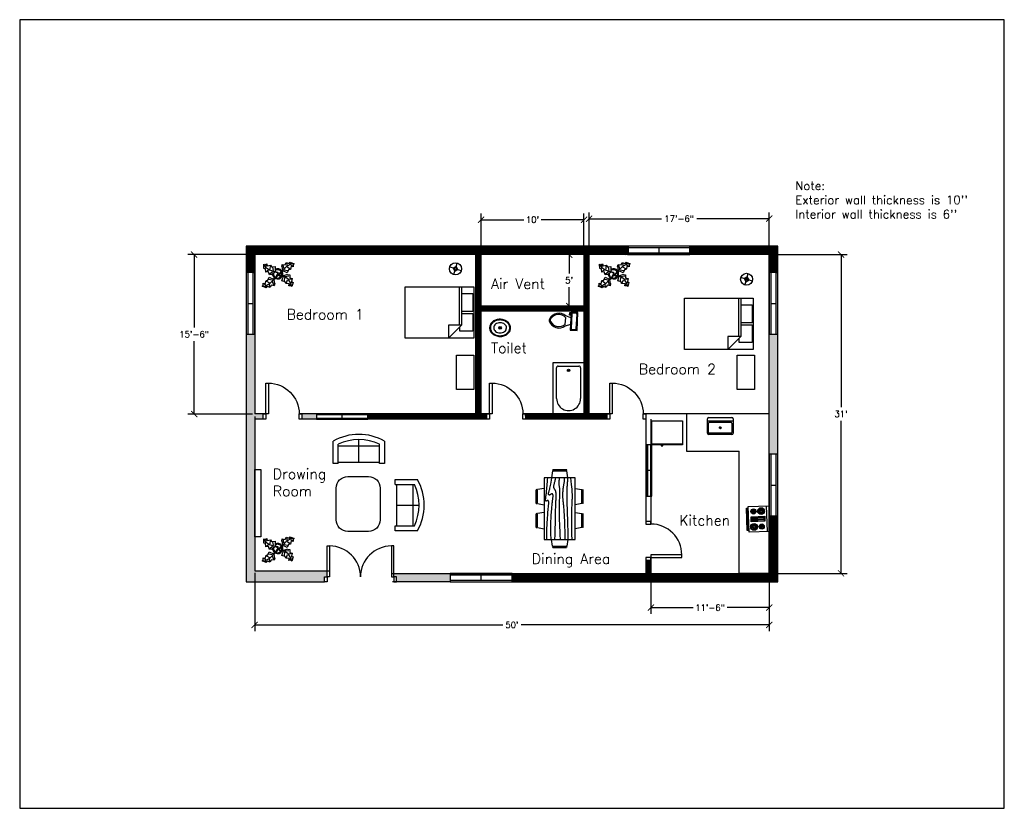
# Model space of a CAD drawing. Header units: inches. Extents: x -266 to 883, y -257 to 663.
import ezdxf

# ---------------------------------------------------------------- set-up
doc = ezdxf.new("R2010")
doc.units = ezdxf.units.IN
doc.header["$MEASUREMENT"] = 0
for name, color, linetype in [('Blocks', 4, 'Continuous'), ('Dim', 11, 'Continuous'), ('Door', 6, 'Continuous'), ('Hatches', 3, 'Continuous'), ('Text', 2, 'Continuous'), ('Window', 30, 'Continuous')]:
    doc.layers.add(name, color=color, linetype=linetype)
doc.styles.get("Standard").update_dxf_attribs({"font": 'simplex.shx'})
doc.dimstyles.new('Dim', dxfattribs={"dimscale": 40, "dimtxt": 0.18, "dimasz": 0.18, "dimexe": 0.18, "dimexo": 0.0625, "dimgap": 0.09, "dimtad": 0, "dimtih": 1, "dimtoh": 1, "dimdec": 4, "dimzin": 0, "dimdsep": 46, "dimlunit": 4, "dimtxsty": 'Standard', "dimblk": 'ARCHTICK', "dimcen": 0.09, "dimadec": 0, "dimazin": 0, "dimtfac": 1, "dimtdec": 4, "dimtofl": 0, "dimtmove": 0, "dimatfit": 3, "dimfxl": 1, "dimtolj": 1, "dimtzin": 0, "dimarcsym": 0})

# ---------------------------------------------------------------- blocks, each defined once
blk = doc.blocks.new('Door 1')
at = {"layer": 'Door'}
for points in [[(-6, 6), (-3, 6), (-3, 42), (-6, 42)], [(-45, 0), (-42, 0), (-42, 6), (-45, 6)], [(-3, 0), (0, 0), (0, 6), (-3, 6)]]:
    blk.add_lwpolyline(points, close=True, dxfattribs=at)
blk.add_arc((-6, 6), 36, 90, 180, dxfattribs=at)
blk = doc.blocks.new('Door2')
at = {"layer": 'Door'}
for points in [[(-78, 6), (-81, 6), (-81, 42), (-78, 42)], [(-6, 6), (-3, 6), (-3, 42), (-6, 42)], [(-81, 0), (-84, 0), (-84, 6), (-81, 6)], [(-3, 0), (0, 0), (0, 6), (-3, 6)]]:
    blk.add_lwpolyline(points, close=True, dxfattribs=at)
for centre, start, end in [((-78, 6), 0, 90), ((-6, 6), 90, 180)]:
    blk.add_arc(centre, 36, start, end, dxfattribs=at)
blk = doc.blocks.new('Window1')
at = {"layer": 'Window'}
for p, q in [((0, 6), (-60, 6)), ((-60, 6), (-60, 0)), ((0, 5), (-60, 5)), ((-60, 1), (0, 1)), ((-60, 0), (0, 0)), ((-30, 1), (-30, 5)), ((0, 0), (0, 6))]:
    blk.add_line(p, q, dxfattribs=at)
blk = doc.blocks.new('Window2')
at = {"layer": 'Window'}
for p, q in [((0, 10), (-72, 10)), ((-72, 10), (-72, 0)), ((0, 8), (-72, 8)), ((-72, 2), (0, 2)), ((-72, 0), (0, 0)), ((-36, 2), (-36, 8)), ((0, 0), (0, 10))]:
    blk.add_line(p, q, dxfattribs=at)
blk = doc.blocks.new('Bath Tub - 26 x 60 in.')
for p, q in [((8, -18), (10, -18)), ((9, -17), (9, -19))]:
    blk.add_line(p, q)
blk.add_lwpolyline([(0, -36), (0, 0), (60, 0), (60, -36)], close=True)
for points in [[(4, -30), (4, -6)], [(6, -4), (42, -4)], [(42, -32), (6, -32)]]:
    blk.add_lwpolyline(points)
for radius in [1.5, 1]:
    blk.add_circle((9, -18), radius)
for centre, radius, start, end in [((5.75, -5.75), 1.77, 81.8699, 188.1301), ((42, -18), 14, 270, 90), ((5.75, -30.25), 1.77, 171.8699, 278.1301)]:
    blk.add_arc(centre, radius, start, end)
blk = doc.blocks.new('Toilet - top')
for p, q in [((-10, -8.5), (-8, -8.5)), ((-10, -9.5), (-10, -8.5)), ((-7, -9.5), (-10, -9.5)), ((-8, -8.5), (-8, -8)), ((-7, -8), (-7, -9.5)), ((-4, -8), (-6, -14)), ((4, -8), (6, -14)), ((9.5, -6), (9.5, -2)), ((4, -14), (-4, -14))]:
    blk.add_line(p, q)
blk.add_lwpolyline([(10.5, -8), (10.5, 0), (-10.5, 0), (-10.5, -8)], close=True)
for points in [[(-9.5, -2), (-9.5, -6)], [(8.5, -1), (-8.5, -1)], [(-8.5, -7), (8.5, -7)]]:
    blk.add_lwpolyline(points)
for centre, radius, start, end in [((-8.6, -1.9), 0.884, 81.8699, 188.1301), ((-8.6, -6.1), 0.884, 171.8699, 278.1301), ((8.6, -1.9), 0.884, 351.8699, 98.1301), ((8.6, -6.1), 0.884, 261.8699, 8.1301), ((3.5, -21.6), 12.2, 141.4691, 247.9714), ((4.2, -21.8), 11.3, 136.3677, 238.9468), ((-3.5, -21.6), 12.2, 292.0284, 38.5307), ((-4.2, -21.8), 11.3, 301.053, 43.6321), ((0, -27.9), 4, 245.7318, 294.2682), ((0, -29), 4, 254.8605, 285.1395)]:
    blk.add_arc(centre, radius, start, end)
blk = doc.blocks.new('Sink - Oval top')
for p, q in [((-1, 0), (1, 0)), ((0, 1), (0, -1))]:
    blk.add_line(p, q)
at = {"linetype": 'Continuous'}
for points in [[(-12.2, 0.4, 0.117634), (-11.5, -3.4, 0.104469), (-8.9, -6.8, 0.090016), (-5.1, -9.1, 0.08192), (-0.3, -10, 0.08192), (4.5, -9.4, 0.090016), (8.4, -7.4, 0.104469), (11.2, -4.1, 0.117634), (12.2, -0.4, 0.117634), (11.5, 3.4, 0.104469), (8.9, 6.8, 0.090016), (5.1, 9.1, 0.08192), (0.3, 10, 0.08192), (-4.5, 9.4, 0.090016), (-8.4, 7.4, 0.104469), (-11.2, 4.1, 0.117634)], [(-11.3, 0.2, 0.118622), (-10.5, -3.3, 0.104678), (-8.1, -6.4, 0.089562), (-4.5, -8.4, 0.081185), (-0.1, -9.2, 0.081185), (4.3, -8.5, 0.089562), (7.9, -6.6, 0.104678), (10.4, -3.5, 0.118622), (11.3, -0.2, 0.118622), (10.5, 3.3, 0.104678), (8.1, 6.4, 0.089562), (4.5, 8.4, 0.081185), (0.1, 9.2, 0.081185), (-4.3, 8.5, 0.089562), (-7.9, 6.6, 0.104678), (-10.4, 3.5, 0.118622)], [(-7.4, 0.1, 0.118283), (-6.9, -2.2, 0.104607), (-5.3, -4.2, 0.089718), (-3, -5.5, 0.081436), (-0.1, -6, 0.081436), (2.8, -5.6, 0.089718), (5.2, -4.3, 0.104607), (6.9, -2.3, 0.118283), (7.4, -0.1, 0.118283), (6.9, 2.2, 0.104607), (5.3, 4.2, 0.089718), (3, 5.5, 0.081436), (0.1, 6, 0.081436), (-2.8, 5.6, 0.089718), (-5.2, 4.3, 0.104607), (-6.9, 2.3, 0.118283)]]:
    blk.add_lwpolyline(points, format="xyb", close=True, dxfattribs=at)
for radius in [1.5, 1]:
    blk.add_circle((0, 0), radius)
blk = doc.blocks.new('Dining Set - 36 x 72 in.')
at = {"linetype": 'Continuous'}
for p, q in [((-22.2343, 26.00059), (-23.4847, 17.99762)), ((-22.2304, 26), (-5.7608, 26)), ((-22, 27.5), (-22.1562, 26.50042)), ((-5.8416, 26.5), (-22.1534, 26.5)), ((-22, 27.5), (-6, 27.5)), ((-5.8437, 26.49966), (-6, 27.5)), ((-4.5152, 17.99762), (-5.7655, 25.99926)), ((5.7657, 26.00059), (4.5153, 17.99762)), ((5.7696, 26), (22.2392, 26)), ((6, 27.5), (5.8438, 26.50042)), ((22.1584, 26.5), (5.8466, 26.5)), ((6, 27.5), (22, 27.5)), ((22.1563, 26.49966), (22, 27.5)), ((23.4848, 17.99762), (22.2345, 25.99926)), ((36, 18), (-36, 18)), ((-36, 18), (-36, -18)), ((36, -18), (36, 18)), ((-45.5, 8), (-44.5004, 8.15617)), ((-45.5, 8), (-45.5, -8)), ((-44.5, -8.15843), (-44.5, 8.15338)), ((-44.0006, 8.23428), (-35.9976, 9.48474)), ((-44, 8.23041), (-44, -8.23915)), ((44.0006, 8.23428), (35.9976, 9.48474)), ((44, 8.23041), (44, -8.23915)), ((44.5, -8.15843), (44.5, 8.15338)), ((45.5, 8), (44.5005, 8.15617)), ((45.5, 8), (45.5, -8)), ((-44.4997, -8.15631), (-45.5, -8)), ((-35.9976, -9.48476), (-43.9993, -8.2345)), ((35.9976, -9.48476), (43.9993, -8.2345)), ((44.4997, -8.15631), (45.5, -8)), ((-36, -18), (36, -18)), ((-22.2343, -26.0006), (-23.4847, -17.99762)), ((-4.5152, -17.99762), (-5.7655, -25.99928)), ((5.7657, -26.0006), (4.5153, -17.99762)), ((23.4848, -17.99762), (22.2345, -25.99928)), ((-22.2304, -26), (-5.7608, -26)), ((-22, -27.5), (-22.1562, -26.50044)), ((-5.8416, -26.5), (-22.1534, -26.5)), ((-22, -27.5), (-6, -27.5)), ((-5.8437, -26.49967), (-6, -27.5)), ((5.7696, -26), (22.2392, -26)), ((6, -27.5), (5.8438, -26.50044)), ((22.1584, -26.5), (5.8466, -26.5)), ((6, -27.5), (22, -27.5)), ((22.1563, -26.49967), (22, -27.5))]:
    blk.add_line(p, q, dxfattribs=at)
for points in [[(-36, 15), (-31.1772, 14.97754), (-26.8079, 14.91406), (-22.8538, 14.81543), (-19.276, 14.6875), (-16.0362, 14.53613), (-13.0957, 14.36718), (-10.4159, 14.18652), (-7.9583, 14), (-5.6904, 13.81315), (-3.6035, 13.63021), (-1.6954, 13.45508), (0.0365, 13.29166), (1.5945, 13.14388), (2.9811, 13.01562), (4.1988, 12.9108), (5.25, 12.83333), (6.1393, 12.78613), (6.8802, 12.76823), (7.4883, 12.77767), (7.9792, 12.8125), (8.3685, 12.87077), (8.6719, 12.95052), (8.9049, 13.0498), (9.0833, 13.16666), (9.2205, 13.29899), (9.3216, 13.44401), (9.3895, 13.59879), (9.4271, 13.76041), (9.4373, 13.92594), (9.4232, 14.09245), (9.3875, 14.257), (9.3333, 14.41666), (9.2638, 14.56917), (9.1836, 14.71484), (9.0975, 14.85465), (9.0104, 14.98958), (8.9272, 15.1206), (8.8529, 15.2487), (8.7922, 15.37483), (8.75, 15.5), (8.7305, 15.62467), (8.7344, 15.74739), (8.7617, 15.86621), (8.8125, 15.97916), (8.8867, 16.08431), (8.9844, 16.17968), (9.1055, 16.26334), (9.25, 16.33333), (9.4189, 16.38802), (9.6172, 16.42708), (9.8506, 16.45052), (10.125, 16.45833), (10.4463, 16.45052), (10.8203, 16.42708), (11.2529, 16.38802), (11.75, 16.33333), (12.3184, 16.26318), (12.9694, 16.17838), (13.7151, 16.07991), (14.5677, 15.96875), (15.5395, 15.84586), (16.6426, 15.71224), (17.8893, 15.56884), (19.2917, 15.41666), (20.859, 15.25667), (22.5879, 15.08984), (24.4721, 14.91715), (26.5052, 14.73958), (28.6809, 14.5581), (30.9929, 14.3737), (33.4347, 14.18733), (36, 14)], [(-36, 10), (-28.9766, 10.14274), (-23.1725, 10.20442), (-18.4241, 10.19775), (-14.5677, 10.13541), (-11.4399, 10.03011), (-8.877, 9.89453), (-6.7154, 9.74137), (-4.7917, 9.58333), (-2.9698, 9.43082), (-1.2246, 9.28515), (0.4415, 9.14534), (2.026, 9.01041), (3.5266, 8.87939), (4.9408, 8.7513), (6.266, 8.62516), (7.5, 8.5), (8.6411, 8.37549), (9.6914, 8.2539), (10.6538, 8.13818), (11.5312, 8.03125), (12.3267, 7.93603), (13.043, 7.85547), (13.6831, 7.79248), (14.25, 7.75), (14.7471, 7.7303), (15.1797, 7.73307), (15.5537, 7.75732), (15.875, 7.80208), (16.1494, 7.86637), (16.3828, 7.94922), (16.5811, 8.04964), (16.75, 8.16666), (16.8944, 8.29915), (17.0143, 8.44531), (17.1089, 8.60319), (17.1771, 8.77083), (17.218, 8.94629), (17.2305, 9.1276), (17.2137, 9.31282), (17.1667, 9.5), (17.0895, 9.6875), (16.987, 9.875), (16.8649, 10.0625), (16.7292, 10.25), (16.5856, 10.4375), (16.4401, 10.625), (16.2985, 10.8125), (16.1667, 11), (16.05, 11.18733), (15.9518, 11.3737), (15.8752, 11.5581), (15.8229, 11.73958), (15.798, 11.91715), (15.8034, 12.08984), (15.842, 12.25667), (15.9167, 12.41666), (16.0295, 12.56836), (16.1784, 12.70833), (16.3605, 12.83268), (16.5729, 12.9375), (16.8127, 13.01888), (17.0768, 13.07291), (17.3625, 13.0957), (17.6667, 13.08333), (17.9894, 13.03312), (18.3418, 12.94726), (18.7382, 12.82918), (19.1927, 12.68229), (19.7195, 12.51001), (20.3327, 12.31575), (21.0465, 12.10294), (21.875, 11.875), (22.8357, 11.63354), (23.959, 11.37304), (25.2786, 11.08618), (26.8282, 10.76562), (28.6414, 10.40405), (30.752, 9.99414), (33.1936, 9.52856), (36, 9)], [(-36, 5.5), (-30.7157, 5.3348), (-26.069, 5.20963), (-21.9946, 5.11767), (-18.4271, 5.05208), (-15.3009, 5.00602), (-12.5508, 4.97265), (-10.1112, 4.94515), (-7.9167, 4.91666), (-5.909, 4.88167), (-4.0586, 4.83984), (-2.3429, 4.79215), (-0.7396, 4.73958), (0.7739, 4.6831), (2.22, 4.6237), (3.6213, 4.56233), (5, 4.5), (6.373, 4.43782), (7.7344, 4.3776), (9.0723, 4.32129), (10.375, 4.27083), (11.6309, 4.22819), (12.8281, 4.19531), (13.9551, 4.17415), (15, 4.16666), (15.954, 4.17448), (16.819, 4.19791), (17.6001, 4.23698), (18.3021, 4.29166), (18.9299, 4.36198), (19.4883, 4.44791), (19.9823, 4.54948), (20.4167, 4.66666), (20.7969, 4.79899), (21.1302, 4.94401), (21.4245, 5.09879), (21.6875, 5.26041), (21.9271, 5.42594), (22.1511, 5.59245), (22.3672, 5.757), (22.5834, 5.91666), (22.8065, 6.06868), (23.0404, 6.21093), (23.2879, 6.34147), (23.5521, 6.45833), (23.8358, 6.55957), (24.142, 6.64323), (24.4735, 6.70735), (24.8334, 6.75), (25.2235, 6.76969), (25.642, 6.76692), (26.0858, 6.74267), (26.5521, 6.69791), (27.0379, 6.63362), (27.5404, 6.55078), (28.0565, 6.45036), (28.5834, 6.33333), (29.1242, 6.19987), (29.7071, 6.04687), (30.3661, 5.87044), (31.1354, 5.66666), (32.0493, 5.43164), (33.142, 5.16146), (34.4475, 4.85221), (36, 4.5)], [(-36, -1), (-30.7915, -0.6591), (-26.0195, -0.38216), (-21.6519, -0.16284), (-17.6563, 0.00521), (-14.0005, 0.12833), (-10.6523, 0.21289), (-7.5796, 0.26522), (-4.75, 0.29166), (-2.134, 0.29793), (0.2878, 0.28711), (2.5317, 0.26163), (4.6146, 0.22396), (6.5529, 0.17651), (8.3633, 0.12174), (10.0623, 0.06209), (11.6667, 0), (13.1899, -0.06201), (14.6341, -0.1211), (15.9982, -0.17432), (17.2813, -0.21875), (18.4823, -0.25147), (19.6003, -0.26953), (20.6343, -0.27002), (21.5834, -0.25), (22.4481, -0.20768), (23.2357, -0.14584), (23.9549, -0.06836), (24.6146, 0.02083), (25.2235, 0.11784), (25.7904, 0.21875), (26.3241, 0.31966), (26.8334, 0.41666), (27.3265, 0.50618), (27.8099, 0.58593), (28.2894, 0.65397), (28.7709, 0.70833), (29.2601, 0.74707), (29.763, 0.76823), (30.2855, 0.76985), (30.8334, 0.75), (31.4088, 0.70784), (31.9994, 0.64713), (32.589, 0.57275), (33.1615, 0.48958), (33.7008, 0.4025), (34.1908, 0.3164), (34.6153, 0.23616), (34.9584, 0.16666), (35.2099, 0.11165), (35.3848, 0.07031), (35.504, 0.04069), (35.5886, 0.02083), (35.6594, 0.00879), (35.7377, 0.0026), (35.8442, 0.00032), (36, 0)], [(-36, -6.5), (-27.1843, -6.31267), (-20.084, -6.1263), (-14.469, -5.9419), (-10.1094, -5.76042), (-6.7752, -5.58285), (-4.2363, -5.41016), (-2.2629, -5.24333), (-0.625, -5.08334), (0.8708, -4.93099), (2.2715, -4.78646), (3.5872, -4.64974), (4.8281, -4.52084), (6.0046, -4.39974), (7.127, -4.28646), (8.2053, -4.18099), (9.25, -4.08334), (10.2705, -3.99382), (11.2734, -3.91407), (12.2647, -3.84603), (13.25, -3.79167), (14.2354, -3.75293), (15.2266, -3.73177), (16.2295, -3.73015), (17.25, -3.75), (18.2912, -3.79248), (19.3451, -3.85547), (20.4009, -3.93604), (21.4479, -4.03125), (22.4754, -4.13819), (23.4727, -4.25391), (24.4289, -4.37549), (25.3334, -4.5), (26.1785, -4.62492), (26.9694, -4.74935), (27.7145, -4.87281), (28.4219, -4.99479), (29.1, -5.11483), (29.7572, -5.23242), (30.4016, -5.34709), (31.0417, -5.45834), (31.6837, -5.56437), (32.3262, -5.65821), (32.9658, -5.73153), (33.599, -5.77604), (34.2224, -5.78345), (34.8327, -5.74545), (35.4264, -5.65373), (36, -5.5)], [(-36, -10), (-26.4022, -9.81299), (-18.4675, -9.62891), (-11.9839, -9.45069), (-6.7396, -9.28125), (-2.5226, -9.12354), (0.8789, -8.98047), (3.6769, -8.85498), (6.0833, -8.75), (8.2767, -8.66765), (10.3021, -8.60677), (12.1712, -8.56543), (13.8958, -8.54167), (15.4876, -8.53353), (16.9583, -8.53907), (18.3197, -8.55632), (19.5834, -8.58334), (20.7616, -8.61841), (21.8685, -8.66081), (22.9188, -8.71004), (23.9271, -8.76563), (24.9081, -8.82707), (25.8763, -8.89388), (26.8465, -8.96558), (27.8334, -9.04167), (28.8474, -9.12118), (29.8828, -9.20117), (30.93, -9.27824), (31.9792, -9.34896), (33.0205, -9.40991), (34.0443, -9.45768), (35.0407, -9.48885), (36, -9.5)], [(-36, -14.5), (-30.0881, -14.33513), (-25.0332, -14.21224), (-20.7312, -14.12647), (-17.0781, -14.07292), (-13.97, -14.04671), (-11.3027, -14.04297), (-8.9724, -14.05681), (-6.875, -14.08334), (-4.9224, -14.11833), (-3.0905, -14.16016), (-1.3709, -14.20785), (0.2448, -14.26042), (1.7647, -14.3169), (3.1973, -14.3763), (4.5507, -14.43767), (5.8333, -14.5), (7.0554, -14.5621), (8.235, -14.62175), (9.3922, -14.67652), (10.5469, -14.72396), (11.7192, -14.76164), (12.929, -14.78711), (14.1965, -14.79794), (15.5417, -14.79167), (16.9933, -14.76424), (18.6152, -14.70508), (20.4804, -14.60197), (22.6615, -14.44271), (25.2312, -14.21509), (28.2624, -13.9069), (31.8277, -13.50594), (36, -13)]]:
    blk.add_lwpolyline(points, dxfattribs=at)
blk = doc.blocks.new('Plant - Rubber or Philodendron')
at = {"linetype": 'Continuous'}
for p, q in [((-14.8639, 10.7964), (-12.6195, 11.8975)), ((-12.6195, 11.8975), (-12.1909, 9.4345)), ((8.8871, 10.7908), (9.9809, 13.4933)), ((9.9809, 13.4933), (13.3837, 12.301)), ((10.5828, 12.6946), (10.8893, 9.7953)), ((13.3837, 12.301), (14.68, 13.9039)), ((14.5816, 13.2037), (14.3848, 11.8033)), ((14.68, 13.9039), (19.3848, 11.8146)), ((19.3848, 11.8146), (15.3859, 11.3055)), ((19.3848, 11.8146), (18.1868, 10.9119)), ((-16.2005, 11.4774), (-13.9899, 8.1064)), ((-16.2005, 11.4774), (-14.8639, 10.7964)), ((-16.0159, 6.3329), (-16.2005, 11.4774)), ((-14.0069, 5.8704), (-16.0159, 6.3329)), ((-15.3434, 6.5514), (-13.9984, 6.9884)), ((-13.5868, 2.2894), (-14.0069, 5.8704)), ((-13.9899, 8.1064), (-9.5434, 4.7185)), ((-10.6784, 2.491), (-13.5868, 2.2894)), ((-13.3174, 8.325), (-13.0735, 11.0065)), ((-13.1329, 3.1804), (-10.6614, 4.727)), ((-12.1909, 9.4345), (-8.3829, 10.3)), ((-9.5858, -0.8715), (-10.6784, 2.491)), ((-9.5434, 4.7185), (-4.1917, 2.9888)), ((-9.1318, 0.0195), (-5.9793, 2.9025)), ((-8.8369, 9.409), (-9.0894, 5.6095)), ((-8.3829, 10.3), (-7.0549, 8.501)), ((-7.1228, -0.443), (-3.5248, 2.2131)), ((-7.0549, 8.501), (-3.0284, 8.6941)), ((-4.8529, 4.012), (-5.7184, 7.82)), ((-3.5248, 2.2131), (-3.3011, 2.4355)), ((-3.3011, 2.4355), (-0.5306, 1.7947)), ((-3.0284, 8.6941), (-3.0709, 3.1041)), ((-3.0709, 3.1041), (0.0797, 2.3163)), ((-0.5306, 1.7947), (-0.2255, -0.5527)), ((-0.5306, 1.7947), (-0.5306, 1.7947)), ((0.0797, 2.3163), (0.4866, -0.031)), ((0.4866, -0.031), (2.1141, 0.2298)), ((2.1141, 0.2298), (5.4346, 3.9146)), ((6.1032, 3.6844), (2.8262, -0.031)), ((4.6914, 8.8812), (5.3859, 11.2828)), ((4.6914, 8.8812), (5.5014, 4.4831)), ((5.3859, 11.2828), (8.8871, 10.7908)), ((5.4346, 3.9146), (5.5014, 4.4831)), ((5.9878, 10.4842), (7.1971, 6.3869)), ((11.1089, 1.1958), (6.1032, 3.6844)), ((10.3916, 8.7942), (6.2847, 4.4028)), ((7.7005, 4.8881), (11.5025, 3.9967)), ((15.3859, 11.3055), (10.3916, 8.7942)), ((14.2977, 6.1031), (10.9934, 7.9956)), ((12.7005, 4.8994), (11.1089, 1.1958)), ((14.8995, 5.3044), (12.7005, 4.8994)), ((15.7909, 9.1065), (14.8995, 5.3044)), ((15.2875, 10.6053), (17.5907, 9.2105)), ((18.1925, 8.4119), (15.7909, 9.1065)), ((18.1868, 10.9119), (18.1925, 8.4119)), ((-16.8157, -10.7754), (-14.4141, -11.4699)), ((-16.8101, -13.2754), (-16.8157, -10.7754)), ((-14.4141, -11.4699), (-13.5228, -7.6679)), ((-14.0091, -13.669), (-9.0148, -11.1577)), ((-13.5228, -7.6679), (-11.3237, -7.2629)), ((-12.921, -8.4665), (-9.6166, -10.359)), ((-11.3237, -7.2629), (-9.7321, -3.5593)), ((-6.3237, -7.2516), (-10.1257, -6.3602)), ((-9.7321, -3.5593), (-4.7264, -6.0479)), ((-7.1228, -0.443), (-9.5858, -0.8715)), ((-9.0148, -11.1577), (-4.9047, -6.8122)), ((-4.611, -12.8477), (-5.8203, -8.7504)), ((-2.019, -3.6148), (-4.7264, -6.0479)), ((-4.1246, -6.8466), (-4.0579, -6.2781)), ((-3.3146, -11.2447), (-4.1246, -6.8466)), ((-4.0579, -6.2781), (-0.9375, -3.1608)), ((-3.3146, -11.2447), (-4.0092, -13.6463)), ((-2.019, -3.6148), (-0.2255, -0.5527)), ((-0.9375, -3.1608), (0.5883, -0.8135)), ((0.5883, -0.8135), (2.2447, -2.0916)), ((2.8262, -0.031), (1.3003, -0.5527)), ((1.3003, -0.5527), (2.4193, -1.4655)), ((2.2447, -2.0916), (6.7108, -2.6626)), ((2.4193, -1.4655), (6.895, -2.1175)), ((4.943, -7.9659), (6.7108, -2.6626)), ((8.8321, -9.0266), (4.943, -7.9659)), ((11.6605, -0.5413), (6.895, -2.1175)), ((12.3677, -6.1981), (7.219, -2.6772)), ((8.125, -4.0768), (7.7715, -7.9659)), ((8.3544, -2.7453), (13.1973, -2.1704)), ((9.5392, -11.1479), (8.8321, -9.0266)), ((13.4283, -11.5015), (9.5392, -11.1479)), ((10.2463, -10.4408), (11.6605, -6.9053)), ((11.6605, -0.5413), (14.1354, -0.8948)), ((15.5496, -10.7943), (12.3677, -6.1981)), ((16.2567, -5.8446), (13.4283, -6.5517)), ((14.8425, -10.7943), (13.7819, -13.2692)), ((14.1354, -0.8948), (14.1354, -4.4304)), ((14.1354, -4.4304), (16.9638, -5.1375)), ((16.6103, -14.6834), (15.5496, -10.7943)), ((17.3174, -9.7337), (15.9032, -9.7337)), ((16.9638, -5.1375), (16.2567, -8.673)), ((16.2567, -8.673), (18.0245, -9.7337)), ((18.0245, -9.7337), (16.6103, -14.6834)), ((-18.008, -14.1781), (-16.8101, -13.2754)), ((-18.008, -14.1781), (-14.0091, -13.669)), ((-13.3032, -16.2674), (-18.008, -14.1781)), ((-13.9107, -12.9688), (-16.2139, -11.574)), ((-12.0069, -14.6645), (-13.3032, -16.2674)), ((-13.2048, -15.5672), (-13.008, -14.1668)), ((-8.6042, -15.8568), (-12.0069, -14.6645)), ((-9.206, -15.0581), (-9.5126, -12.1588)), ((-7.5103, -13.1543), (-8.6042, -15.8568)), ((-4.0092, -13.6463), (-7.5103, -13.1543)), ((13.0748, -13.9763), (13.4283, -11.5015)), ((15.5496, -13.6228), (13.0748, -13.9763)), ((16.6103, -14.6834), (15.5496, -13.6228))]:
    blk.add_line(p, q, dxfattribs=at)
for centre, radius, start, end in [((0.0308, 0.1664), 6, 178.6147, 235.1169), ((0.0308, 0.1664), 5, 168.1647, 238.6725), ((0, 0), 6.1275, 34.37569, 120.1028), ((-0.0601, -0.2075), 5.2461, 33.82192, 124.9414), ((-0.2664, 0.1682), 5.2775, 338.4094, 20.03007), ((-0.098, 0.1364), 6.1288, 341.2017, 26.09184), ((-0.0234, 0.3825), 6.1492, 242.5812, 331.2714), ((-0.1102, 0.4886), 5.2883, 247.3711, 327.472)]:
    blk.add_arc(centre, radius, start, end, dxfattribs=at)
blk = doc.blocks.new('Sofa - Roundback Loveseat 5 ft.')
at = {"linetype": 'Continuous'}
for p, q in [((-24, -33.99998), (-24, -11.46958)), ((0, -32.44198), (0, -5.99998)), ((24.00004, -33.99998), (24.00004, -11.46958)), ((-23.9998, -13.38178), (23.99986, -13.38178)), ((-24, -32.44198), (24.00004, -32.44198))]:
    blk.add_line(p, q, dxfattribs=at)
for points in [[(-24, -33.99998), (-30, -33.99998), (-30, -7.99998)], [(30.00004, -7.99998), (30.00004, -33.99998), (24.00004, -33.99998)]]:
    blk.add_lwpolyline(points, dxfattribs=at)
for centre, radius, start, end in [((0, -60.24998), 60.24998, 60.13715, 119.8628), ((0, -61.38438), 55.38444, 64.32083, 115.6792)]:
    blk.add_arc(centre, radius, start, end, dxfattribs=at)
blk = doc.blocks.new('Refrigerator-2 door - 36 in top')
for p, q in [((0, -26.999999), (36, -26.999999)), ((11, -27.999999), (11, -28.999999)), ((11, -28.999999), (13, -28.999999)), ((12, -26.999999), (12, -28.999999)), ((13, -28.999999), (13, -27.999999))]:
    blk.add_line(p, q)
blk.add_lwpolyline([(0, -27.999999), (0, 0), (36, 0), (36, -27.999999)], close=True)
blk = doc.blocks.new('Bed - Queen')
at = {"linetype": 'Continuous'}
for p, q in [((0, -80.00003), (0, 0)), ((0, 0), (59.99999, 0)), ((59.99999, 0), (59.99999, -80.00003)), ((7.99999, -1.2), (28.79998, -1.2)), ((7.99999, -14.4), (7.99999, -1.2)), ((28.79998, -1.2), (28.79998, -14.4)), ((31.19999, -1.2), (51.99999, -1.2)), ((31.19999, -14.4), (31.19999, -1.2)), ((51.99999, -1.2), (51.99999, -16.4)), ((0, -14.4), (44.8, -14.4)), ((44.8, -16.8), (0, -16.8)), ((59.99999, -29.6), (44.8, -14.4)), ((44.8, -14.4), (44.8, -29.6)), ((51.99999, -16.4), (46.79936, -16.4)), ((44.8, -29.6), (59.99999, -29.6)), ((59.99999, -80.00003), (0, -80.00003))]:
    blk.add_line(p, q, dxfattribs=at)
blk = doc.blocks.new('Lamp - Table')
at = {"linetype": 'Continuous'}
for p, q in [((-1, 0), (-7, 0)), ((0, 3), (-3, 0)), ((-3, 0), (0, -3)), ((0, 7), (0, 1)), ((3, 0), (0, 3)), ((0, -3), (3, 0)), ((1, 0), (7, 0)), ((0, -1), (0, -7))]:
    blk.add_line(p, q, dxfattribs=at)
for radius in [7, 1]:
    blk.add_circle((0, 0), radius, dxfattribs=at)
blk = doc.blocks.new('Sink-single - 30 in top')
blk.add_line((-15, -3.999996), (15, -3.999996))
for points in [[(-13.5, 0), (13.5, 0)], [(-15, -18.499996), (-15, -1.5)], [(-13.5, -17.499996), (-13.5, -6.499996)], [(-12.5, -5.499996), (12.5, -5.499996)], [(13.5, -6.499996), (13.5, -17.499996)], [(15, -1.5), (15, -18.499996)], [(13.5, -19.999996), (-13.5, -19.999996)], [(12.5, -18.499996), (-12.5, -18.499996)]]:
    blk.add_lwpolyline(points)
for radius in [1, 0.5]:
    blk.add_circle((0, -11.999996), radius)
for centre, radius, start, end in [((-13.5, -1.5), 1.5, 90, 180), ((-12.5, -6.499996), 1, 90, 180), ((12.5, -6.499996), 1, 0, 90), ((13.5, -1.5), 1.5, 0, 90), ((-13.5, -18.499996), 1.5, 180, 270), ((-12.5, -17.499996), 1, 180, 270), ((12.5, -17.499996), 1, 270, 0), ((13.5, -18.499996), 1.5, 270, 0)]:
    blk.add_arc(centre, radius, start, end)
blk = doc.blocks.new('Range-Oven - 30 in top')
for p, q in [((0, -3), (30, -3)), ((12, -6), (18, -6)), ((13, -20), (13, -6)), ((14, -6), (14, -20)), ((15, -20), (15, -6)), ((16, -6), (16, -20)), ((17, -20), (17, -6)), ((18, -20), (12, -20)), ((6, -24), (6, -25)), ((8, -25), (8, -24)), ((22, -25), (22, -24)), ((24, -24), (24, -25))]:
    blk.add_line(p, q)
for points in [[(0, -24), (0, 0), (30, 0), (30, -24)], [(12, -21), (12, -5), (18, -5), (18, -21)], [(2, -26), (2, -25), (28, -25), (28, -26)]]:
    blk.add_lwpolyline(points, close=True)
for centre, radius in [((6, -9), 4), ((6, -9), 3), ((6, -9), 2), ((6, -9), 1), ((24, -9), 3), ((24, -9), 2), ((24, -9), 1), ((6, -18), 3), ((6, -18), 2), ((6, -18), 1), ((24, -18), 4), ((24, -18), 3), ((24, -18), 2), ((24, -18), 1)]:
    blk.add_circle(centre, radius)
blk = doc.blocks.new('_ArchTick')
at = {"color": 0, "linetype": 'ByBlock', "const_width": 0.15}
blk.add_lwpolyline([(-0.5, -0.5), (0.5, 0.5)], dxfattribs=at)
blk = doc.blocks.new('*D30')
at = {"layer": 'Defpoints', "color": 0, "transparency": 16777216}
for p in [(8.5, 388.7), (-62.1, 202.7), (8.5, 202.7)]:
    blk.add_point(p, dxfattribs=at)
at = {"layer": 'Dim', "color": 0, "lineweight": -2, "transparency": 16777216}
for p, q in [((6, 388.7), (-69.3, 388.7)), ((-62.1, 388.7), (-62.1, 303.6)), ((-62.1, 202.7), (-62.1, 287.8)), ((6, 202.7), (-69.3, 202.7))]:
    blk.add_line(p, q, dxfattribs=at)
at = {"layer": 'Dim', "color": 0, "lineweight": -2, "transparency": 16777216, "xscale": 7.199999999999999, "yscale": 7.199999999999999, "zscale": 7.199999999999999}
for p, rotation in [((-62.1, 388.7), 90), ((-62.1, 202.7), 270)]:
    blk.add_blockref('_ArchTick', p, dxfattribs=dict(at, rotation=rotation))
at = {"layer": 'Dim', "color": 0, "transparency": 16777216, "insert": (-62.1, 295.7), "char_height": 7.2, "attachment_point": 5}
blk.add_mtext('\\A1;15\'-6"', dxfattribs=at)
blk = doc.blocks.new('*D31')
at = {"layer": 'Defpoints', "color": 0, "transparency": 16777216}
for p in [(608.5, 388.7), (608.5, 16.7), (692.3, 16.7)]:
    blk.add_point(p, dxfattribs=at)
at = {"layer": 'Dim', "color": 0, "lineweight": -2, "transparency": 16777216}
for p, q in [((611, 388.7), (699.5, 388.7)), ((692.3, 388.7), (692.3, 210.6)), ((692.3, 16.7), (692.3, 194.8)), ((611, 16.7), (699.5, 16.7))]:
    blk.add_line(p, q, dxfattribs=at)
at = {"layer": 'Dim', "color": 0, "lineweight": -2, "transparency": 16777216, "xscale": 7.199999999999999, "yscale": 7.199999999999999, "zscale": 7.199999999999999}
for p, rotation in [((692.3, 388.7), 90), ((692.3, 16.7), 270)]:
    blk.add_blockref('_ArchTick', p, dxfattribs=dict(at, rotation=rotation))
at = {"layer": 'Dim', "color": 0, "transparency": 16777216, "insert": (692.3, 202.7), "char_height": 7.2, "attachment_point": 5}
blk.add_mtext("\\A1;31'", dxfattribs=at)
blk = doc.blocks.new('*D32')
at = {"layer": 'Defpoints', "color": 0, "transparency": 16777216}
for p in [(8.5, 19.7), (608.5, 16.7), (608.5, -43.4)]:
    blk.add_point(p, dxfattribs=at)
at = {"layer": 'Dim', "color": 0, "lineweight": -2, "transparency": 16777216}
for p, q in [((8.5, 17.2), (8.5, -50.6)), ((608.5, 14.2), (608.5, -50.6)), ((8.5, -43.4), (297.7, -43.4)), ((608.5, -43.4), (319.3, -43.4))]:
    blk.add_line(p, q, dxfattribs=at)
at = {"layer": 'Dim', "color": 0, "lineweight": -2, "transparency": 16777216, "xscale": 7.199999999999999, "yscale": 7.199999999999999, "zscale": 7.199999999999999, "rotation": 180}
blk.add_blockref('_ArchTick', (8.5, -43.4), dxfattribs=at)
at = {"layer": 'Dim', "color": 0, "lineweight": -2, "transparency": 16777216, "xscale": 7.199999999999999, "yscale": 7.199999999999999, "zscale": 7.199999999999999}
blk.add_blockref('_ArchTick', (608.5, -43.4), dxfattribs=at)
at = {"layer": 'Dim', "color": 0, "transparency": 16777216, "insert": (308.5, -43.4), "char_height": 7.2, "attachment_point": 5}
blk.add_mtext("\\A1;50'", dxfattribs=at)
blk = doc.blocks.new('*D33')
at = {"layer": 'Defpoints', "color": 0, "transparency": 16777216}
for p in [(398.5, 430.6), (398.5, 388.7), (608.5, 388.7)]:
    blk.add_point(p, dxfattribs=at)
at = {"layer": 'Dim', "color": 0, "lineweight": -2, "transparency": 16777216}
for p, q in [((398.5, 391.2), (398.5, 437.8)), ((608.5, 391.2), (608.5, 437.8)), ((398.5, 430.6), (483, 430.6)), ((608.5, 430.6), (524.1, 430.6))]:
    blk.add_line(p, q, dxfattribs=at)
at = {"layer": 'Dim', "color": 0, "lineweight": -2, "transparency": 16777216, "xscale": 7.199999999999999, "yscale": 7.199999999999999, "zscale": 7.199999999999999, "rotation": 180}
blk.add_blockref('_ArchTick', (398.5, 430.6), dxfattribs=at)
at = {"layer": 'Dim', "color": 0, "lineweight": -2, "transparency": 16777216, "xscale": 7.199999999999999, "yscale": 7.199999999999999, "zscale": 7.199999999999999}
blk.add_blockref('_ArchTick', (608.5, 430.6), dxfattribs=at)
at = {"layer": 'Dim', "color": 0, "transparency": 16777216, "insert": (503.5, 430.6), "char_height": 7.2, "attachment_point": 5}
blk.add_mtext('\\A1;17\'-6"', dxfattribs=at)
blk = doc.blocks.new('*D34')
at = {"layer": 'Defpoints', "color": 0, "transparency": 16777216}
for p in [(272.5, 429.4), (272.5, 388.7), (392.5, 388.7)]:
    blk.add_point(p, dxfattribs=at)
at = {"layer": 'Dim', "color": 0, "lineweight": -2, "transparency": 16777216}
for p, q in [((272.5, 391.2), (272.5, 436.6)), ((392.5, 391.2), (392.5, 436.6)), ((272.5, 429.4), (322.4, 429.4)), ((392.5, 429.4), (342.7, 429.4))]:
    blk.add_line(p, q, dxfattribs=at)
at = {"layer": 'Dim', "color": 0, "lineweight": -2, "transparency": 16777216, "xscale": 7.199999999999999, "yscale": 7.199999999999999, "zscale": 7.199999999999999, "rotation": 180}
blk.add_blockref('_ArchTick', (272.5, 429.4), dxfattribs=at)
at = {"layer": 'Dim', "color": 0, "lineweight": -2, "transparency": 16777216, "xscale": 7.199999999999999, "yscale": 7.199999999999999, "zscale": 7.199999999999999}
blk.add_blockref('_ArchTick', (392.5, 429.4), dxfattribs=at)
at = {"layer": 'Dim', "color": 0, "transparency": 16777216, "insert": (332.5, 429.4), "char_height": 7.2, "attachment_point": 5}
blk.add_mtext("\\A1;10'", dxfattribs=at)
blk = doc.blocks.new('*D35')
at = {"layer": 'Defpoints', "color": 0, "transparency": 16777216}
for p in [(392.5, 388.7), (375.3, 328.7), (392.5, 328.7)]:
    blk.add_point(p, dxfattribs=at)
at = {"layer": 'Dim', "color": 0, "lineweight": -2, "transparency": 16777216}
for p, q in [((390, 388.7), (368.1, 388.7)), ((375.3, 388.7), (375.3, 366.6)), ((375.3, 328.7), (375.3, 350.8)), ((390, 328.7), (368.1, 328.7))]:
    blk.add_line(p, q, dxfattribs=at)
at = {"layer": 'Dim', "color": 0, "lineweight": -2, "transparency": 16777216, "xscale": 7.199999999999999, "yscale": 7.199999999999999, "zscale": 7.199999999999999}
for p, rotation in [((375.3, 388.7), 90), ((375.3, 328.7), 270)]:
    blk.add_blockref('_ArchTick', p, dxfattribs=dict(at, rotation=rotation))
at = {"layer": 'Dim', "color": 0, "transparency": 16777216, "insert": (375.3, 358.7), "char_height": 7.2, "attachment_point": 5}
blk.add_mtext("\\A1;5'", dxfattribs=at)
blk = doc.blocks.new('*D36')
at = {"layer": 'Defpoints', "color": 0, "transparency": 16777216}
for p in [(470.5, 16.7), (608.5, 16.7), (470.5, -23.2)]:
    blk.add_point(p, dxfattribs=at)
at = {"layer": 'Dim', "color": 0, "lineweight": -2, "transparency": 16777216}
for p, q in [((470.5, 14.2), (470.5, -30.4)), ((608.5, 14.2), (608.5, -30.4)), ((470.5, -23.2), (519.7, -23.2)), ((608.5, -23.2), (559.4, -23.2))]:
    blk.add_line(p, q, dxfattribs=at)
at = {"layer": 'Dim', "color": 0, "lineweight": -2, "transparency": 16777216, "xscale": 7.199999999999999, "yscale": 7.199999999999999, "zscale": 7.199999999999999, "rotation": 180}
blk.add_blockref('_ArchTick', (470.5, -23.2), dxfattribs=at)
at = {"layer": 'Dim', "color": 0, "lineweight": -2, "transparency": 16777216, "xscale": 7.199999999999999, "yscale": 7.199999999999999, "zscale": 7.199999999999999}
blk.add_blockref('_ArchTick', (608.5, -23.2), dxfattribs=at)
at = {"layer": 'Dim', "color": 0, "transparency": 16777216, "insert": (539.5, -23.2), "char_height": 7.2, "attachment_point": 5}
blk.add_mtext('\\A1;11\'-6"', dxfattribs=at)

msp = doc.modelspace()

# ---------------------------------------------------------------- hatches: boundary and pattern name
at = {"layer": 'Hatches'}
h = msp.add_hatch(dxfattribs=at)
h.set_pattern_fill('ANSI31', color=256)
h.paths.add_polyline_path([(8.54361, 388.70686), (266.54361, 388.70686), (266.54361, 202.70686), (140.54361, 202.70686), (140.54361, 196.70686), (272.54361, 196.70686), (279.22946, 196.70686), (279.22946, 202.70686), (272.54361, 202.70686), (272.54361, 322.70686), (392.54361, 322.70686), (392.54361, 202.70686), (356.54361, 202.70686), (324.22946, 202.70686), (324.22946, 196.70686), (392.54361, 196.70686), (419.54361, 196.70686), (419.54361, 202.70686), (398.54361, 202.70686), (398.54361, 388.70686), (444.0327, 388.70686), (444.0327, 398.70686), (-1.45639, 398.70686), (-1.45639, 367.70686), (8.54361, 367.70686)])
h.paths.add_polyline_path([(272.54361, 388.70686), (392.54361, 388.70686), (392.54361, 328.70686), (272.54361, 328.70686)], flags=16)
h.paths.add_polyline_path([(608.54361, 388.70686), (608.54361, 367.70686), (618.54361, 367.70686), (618.54361, 398.70686), (516.0327, 398.70686), (516.0327, 388.70686)])
h.paths.add_polyline_path([(618.54361, 6.70686), (618.54361, 83.84283), (608.54361, 83.84283), (608.54361, 77.37126), (608.97694, 65.69135), (608.54361, 65.67527), (608.54361, 16.70686), (470.54361, 16.70686), (470.54361, 32.31606), (464.54361, 32.31606), (464.54361, 16.70686), (308.54361, 16.70686), (308.54361, 6.70686)])
edge = h.paths.add_edge_path()
edge.add_arc((551.3438, 186.70295), 1, 0, 360)
h = msp.add_hatch(color=256, dxfattribs=at)
h.dxf.hatch_style = 1
h.paths.add_polyline_path([(618.54361, 295.70686), (608.54361, 295.70686), (608.54361, 202.70686), (608.54361, 196.70686), (608.54361, 155.84283), (618.54361, 155.84283)])
h.paths.add_polyline_path([(236.54361, 16.70686), (170.87257, 16.70686), (170.87257, 12.70686), (173.87257, 12.70686), (173.87257, 6.70686), (236.54361, 6.70686)])
h.paths.add_polyline_path([(92.87257, 19.70686), (8.54361, 19.70686), (8.54361, 196.70686), (18.41192, 196.70686), (18.41192, 202.70686), (8.54361, 202.70686), (8.54361, 295.70686), (-1.45639, 295.70686), (-1.45639, 6.70686), (89.87257, 6.70686), (89.87257, 12.70686), (92.87257, 12.70686)])
h = msp.add_hatch(color=256, dxfattribs=at)
h.dxf.hatch_style = 1
h.paths.add_polyline_path([(80.54361, 202.70686), (63.41192, 202.70686), (63.41192, 196.70686), (80.54361, 196.70686)])

# ---------------------------------------------------------------- linework, layer by layer
for p, q in [((266.54361, 202.70686), (266.54361, 388.70686)), ((272.54361, 328.70686), (272.54361, 388.70686)), ((392.54361, 328.70686), (392.54361, 388.70686)), ((398.54361, 202.70686), (398.54361, 388.70686)), ((392.54361, 328.70686), (272.54361, 328.70686)), ((272.54361, 202.70686), (272.54361, 322.70686)), ((392.54361, 322.70686), (272.54361, 322.70686)), ((392.54361, 202.70686), (392.54361, 322.70686)), ((24.41192, 202.70686), (8.54361, 202.70686)), ((21.41192, 196.70686), (8.54361, 196.70686)), ((266.54361, 202.70686), (60.41192, 202.70686)), ((272.54361, 196.70686), (60.41192, 196.70686)), ((285.22946, 202.70686), (272.54361, 202.70686)), ((285.22946, 202.70686), (272.54361, 202.70686)), ((282.22946, 196.70686), (272.54361, 196.70686)), ((392.54361, 202.70686), (321.22946, 202.70686)), ((392.54361, 202.70686), (321.22946, 202.70686)), ((392.54361, 196.70686), (321.22946, 196.70686)), ((422.54361, 196.70686), (392.54361, 196.70686)), ((425.54361, 202.70686), (398.54361, 202.70686)), ((464.54361, 202.70686), (461.54361, 202.70686)), ((464.54361, 196.70686), (461.54361, 196.70686)), ((608.54361, 202.70686), (464.54361, 202.70686)), ((464.54361, 196.70686), (464.54361, 74.31606)), ((470.54361, 196.70686), (470.54361, 74.31606)), ((608.54361, 16.70686), (608.54361, 196.70686)), ((464.54361, 35.31606), (464.54361, 16.70686)), ((470.54361, 38.31606), (470.54361, 16.70686))]:
    msp.add_line(p, q)
msp.add_lwpolyline([(-265.57493, -257.41168), (882.66215, -257.41168), (882.66215, 662.82539), (-265.57493, 662.82539)], close=True)
for points in [[(236.54361, 6.70686), (618.54361, 6.70686), (618.54361, 398.70686), (-1.45639, 398.70686), (-1.45639, 6.70686)], [(266.54361, 388.70686), (8.54361, 388.70686), (8.54361, 202.70686)], [(392.54361, 388.70686), (272.54361, 388.70686)], [(608.54361, 202.70686), (608.54361, 388.70686), (398.54361, 388.70686)], [(8.54361, 199.70686), (8.54361, 19.70686), (96.66451, 19.70686)], [(470.54361, 16.70686), (608.54361, 16.70686), (608.54361, 196.70686)], [(168.66451, 16.70686), (464.54361, 16.70686)]]:
    msp.add_lwpolyline(points)
at = {"layer": 'Blocks'}
for p, q in [((536.54361, 202.70686), (512.15377, 202.70686)), ((512.15377, 202.70686), (512.15377, 159.49865)), ((512.15377, 159.49865), (573.35216, 159.49865)), ((573.35216, 16.70686), (573.35216, 159.49865)), ((608.54361, 16.70686), (573.35216, 16.70686))]:
    msp.add_line(p, q, dxfattribs=at)
for points in [[(243.94076, 271.3084), (264.06775, 271.3084), (264.06775, 231.39431), (243.94076, 231.39431)], [(571.24651, 271.3084), (591.3735, 271.3084), (591.3735, 231.39431), (571.24651, 231.39431)], [(8.54361, 138.04222), (15.73496, 138.04222), (15.73496, 59.48772), (8.54361, 59.48772)]]:
    msp.add_lwpolyline(points, close=True, dxfattribs=at)
msp.add_lwpolyline([(117.16509, 129.83078), (141.15541, 129.83078, -0.4142135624), (154.77171, 116.21448), (154.77171, 79.23749, -0.4142135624), (141.15541, 65.62118), (117.16509, 65.62118, -0.4142135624), (103.54879, 79.23749), (103.54879, 116.21448, -0.4142135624)], format="xyb", close=True, dxfattribs=at)
at = {"layer": 'Hatches', "color": 7, "true_color": 0xffffff}
for p, q in [((608.54361, 196.70686), (608.54361, 202.70686)), ((-1.45639, 6.70686), (89.87257, 6.70686)), ((236.54361, 6.70686), (169.18934, 6.70686))]:
    msp.add_line(p, q, dxfattribs=at)

# ---------------------------------------------------------------- block references
at = {"layer": 'Blocks'}
for name, p in [('Plant - Rubber or Philodendron', (35.24828, 366.05432)), ('Plant - Rubber or Philodendron', (426.8952, 366.05432)), ('Sink - Oval top', (294.65026, 303.22974)), ('Sink-single - 30 in top', (551.3438, 198.70295)), ('Refrigerator-2 door - 36 in top', (471.54361, 194.70686)), ('Sofa - Roundback Loveseat 5 ft.', (129.98074, 178.94794)), ('Plant - Rubber or Philodendron', (35.24828, 45.6103))]:
    msp.add_blockref(name, p, dxfattribs=at)
for name, p, rotation in [('Lamp - Table', (242.66654, 372.08253), 164.2533376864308), ('Lamp - Table', (582.1269, 359.93477), 164.2533376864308), ('Bed - Queen', (264.06775, 351.26543), 270), ('Bed - Queen', (589.71871, 338.04096), 270), ('Toilet - top', (384.90208, 310.5884), 267.0145712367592), ('Bath Tub - 26 x 60 in.', (392.54361, 262.70686), 270), ('Dining Set - 36 x 72 in.', (364.15177, 92.34598), 90.00000000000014), ('Sofa - Roundback Loveseat 5 ft.', (206.19609, 96.35995), 270), ('Range-Oven - 30 in top', (607.86469, 95.67073), 272.1247111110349)]:
    msp.add_blockref(name, p, dxfattribs=dict(at, rotation=rotation))
at = {"layer": 'Window'}
for name, p in [('Window2', (516.0327, 388.70686)), ('Window1', (140.54361, 196.70686)), ('Door2', (173.87257, 6.70686)), ('Window2', (308.54361, 6.70686))]:
    msp.add_blockref(name, p, dxfattribs=at)
for name, p, rotation in [('Window2', (-1.45639, 295.70686), 270), ('Window2', (608.54361, 295.70686), 270), ('Window1', (471.54361, 166.70686), 89.99999999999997), ('Window2', (608.54361, 83.84283), 270), ('Door 1', (464.54361, 32.31606), 270), ('Door 1', (464.54361, 32.31606), 270)]:
    msp.add_blockref(name, p, dxfattribs=dict(at, rotation=rotation))
at = {"layer": 'Window', "xscale": -1}
for p in [(18.41192, 196.70686), (279.22946, 196.70686), (419.54361, 196.70686)]:
    msp.add_blockref('Door 1', p, dxfattribs=at)

# ---------------------------------------------------------------- texts
at = {"layer": 'Text', "attachment_point": 1}
for s, width, insert, char_height in [("Note:\\PExterior wall thickness is 10''\\PInterior wall thickness is 6''", 224.0455945, (638.96325, 474.107), 10), ('Air Vent', 106.0420056, (284.17261, 360.65929), 12), ('Bedroom 1', 106.0420056, (45.72947, 324.94294), 12), ('Toilet', 106.0420056, (284.17261, 285.71189), 12), ('Bedroom 2', 106.0420056, (456.41167, 261.12094), 12), ('Drowing Room', 106.0420056, (29.61765, 138.74601), 12), ('Kitchen', 106.0420056, (503.63493, 84.58955), 12), ('Dining Area', 106.0420056, (331.62468, 39.79195), 12)]:
    msp.add_mtext_dynamic_manual_height_columns(s, width=width, gutter_width=1, heights=[0], dxfattribs=dict(at, insert=insert, char_height=char_height))

# ---------------------------------------------------------------- dimensions: what is measured, and where the dimension line sits
at = {"layer": 'Dim'}
for base, p1, p2, picture, middle in [((272.54361, 429.40427), (392.54361, 388.70686), (272.54361, 388.70686), '*D34', (332.54361, 429.40427)), ((398.54361, 430.59082), (608.54361, 388.70686), (398.54361, 388.70686), '*D33', (503.54361, 430.59082)), ((608.54361, -43.39088), (8.54361, 19.70686), (608.54361, 16.70686), '*D32', (308.54361, -43.39088)), ((470.54361, -23.22253), (608.54361, 16.70686), (470.54361, 16.70686), '*D36', (539.54361, -23.22253))]:
    dim = msp.add_linear_dim(base=base, p1=p1, p2=p2, dimstyle='Dim', dxfattribs=at)
    dim.commit()
    dim.dimension.update_dxf_attribs({"geometry": picture, "text_midpoint": middle})
for base, p1, p2, picture, middle in [((-62.06559, 202.70686), (8.54361, 388.70686), (8.54361, 202.70686), '*D30', (-62.06559, 295.70686)), ((375.34536, 328.70686), (392.54361, 388.70686), (392.54361, 328.70686), '*D35', (375.34536, 358.70686)), ((692.30268, 16.70686), (608.54361, 388.70686), (608.54361, 16.70686), '*D31', (692.30268, 202.70686))]:
    dim = msp.add_linear_dim(base=base, p1=p1, p2=p2, angle=90, dimstyle='Dim', dxfattribs=at)
    dim.commit()
    dim.dimension.update_dxf_attribs({"geometry": picture, "text_midpoint": middle})

doc.saveas('drawing.dxf')
